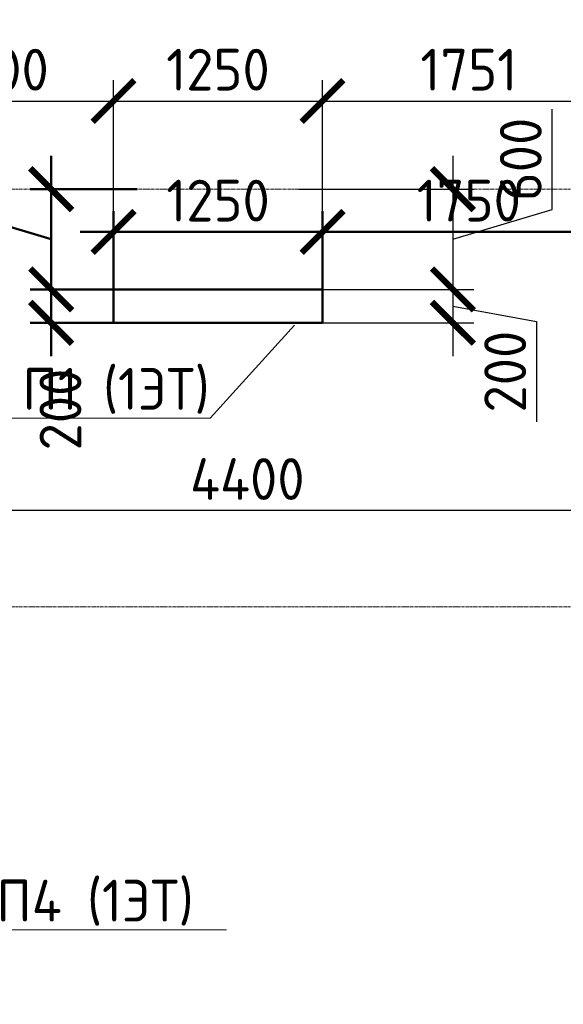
# Model space of a CAD drawing. Header units: millimetres. Extents: x 263826 to 1718326, y -423071 to 70137.
# Tile 162 of 256: x 383283 to 386534, y -75026 to -69132. Entities that reach past the tile are written whole.
import ezdxf
from ezdxf import colors
from ezdxf.entities.mleader import LeaderData, LeaderLine
from ezdxf.math import Vec2, Vec3

# ---------------------------------------------------------------- set-up
doc = ezdxf.new("R2010")
doc.units = ezdxf.units.MM
doc.linetypes.add('______5', pattern=[1100, 800, -100, 100, -100])
doc.linetypes.add('осевая', pattern=[50.8, 31.75, -6.35, 6.35, -6.35])
doc.layers.add('Колонна_ бетон', color=7, linetype='Continuous', lineweight=50, true_color=0xb4b496)
for name, color, linetype, lineweight in [('Конструкции 0.5', 5, 'Continuous', 50), ('Надписи', 200, 'Continuous', 18), ('Оси', 40, '______5', 18), ('подоснова', 151, 'Continuous', 5), ('РАЗМЕРЫ', 1, 'Continuous', 9)]:
    doc.layers.add(name, color=color, linetype=linetype, lineweight=lineweight)
doc.styles.add('GOST-2.304_Type-B', font='GOST_Common.ttf')
doc.dimstyles.new('СПДС', dxfattribs={"dimscale": 100, "dimtxt": 2.5, "dimasz": 2.5, "dimexe": 1.25, "dimexo": 0, "dimtad": 1, "dimdec": 0, "dimtxsty": 'GOST-2.304_Type-B', "dimblk": 'ARCHTICK', "dimcen": 2.5, "dimdle": 2, "dimadec": 0, "dimazin": 2, "dimtfac": 0.75, "dimtdec": 0, "dimtmove": 1, "dimatfit": 3, "dimfxl": 1, "dimtolj": 1, "dimarcsym": 1})

# ---------------------------------------------------------------- blocks, each defined once
blk = doc.blocks.new('_ArchTick')
at = {"color": 0, "linetype": 'ByBlock', "const_width": 0.15}
blk.add_lwpolyline([(-0.5, -0.5), (0.5, 0.5)], dxfattribs=at)
blk = doc.blocks.new('*D3143')
at = {"layer": 'DEFPOINTS', "color": 0, "transparency": 16777216}
for p in [(383843.9, -69618.3), (382444.3, -70633.5), (383843.9, -70746.1)]:
    blk.add_point(p, dxfattribs=at)
at = {"layer": 'РАЗМЕРЫ', "color": 0, "lineweight": -2, "transparency": 16777216}
for p, q in [((382444.3, -70633.5), (382444.3, -69493.3)), ((383843.9, -70746.1), (383843.9, -69493.3)), ((382244.3, -69618.3), (384043.9, -69618.3))]:
    blk.add_line(p, q, dxfattribs=at)
at = {"layer": 'РАЗМЕРЫ', "color": 0, "lineweight": -2, "transparency": 16777216, "xscale": 250, "yscale": 250, "zscale": 250, "rotation": 180}
blk.add_blockref('_ArchTick', (382444.3, -69618.3), dxfattribs=at)
at = {"layer": 'РАЗМЕРЫ', "color": 0, "lineweight": -2, "transparency": 16777216, "xscale": 250, "yscale": 250, "zscale": 250}
blk.add_blockref('_ArchTick', (383843.9, -69618.3), dxfattribs=at)
at = {"layer": 'РАЗМЕРЫ', "color": 0, "lineweight": 0, "transparency": 16777216, "insert": (383144.1, -69430.8), "char_height": 250, "attachment_point": 5, "style": 'GOST-2.304_Type-B'}
blk.add_mtext('\\A1;1400', dxfattribs=at)
blk = doc.blocks.new('*D3144')
at = {"layer": 'DEFPOINTS', "color": 0, "transparency": 16777216}
for p in [(385093.6, -69618.3), (383843.9, -70746.1), (385093.6, -70746.1)]:
    blk.add_point(p, dxfattribs=at)
at = {"layer": 'РАЗМЕРЫ', "color": 0, "lineweight": -2, "transparency": 16777216}
for p, q in [((383843.9, -70746.1), (383843.9, -69493.3)), ((385093.6, -70746.1), (385093.6, -69493.3)), ((383643.9, -69618.3), (385293.6, -69618.3))]:
    blk.add_line(p, q, dxfattribs=at)
at = {"layer": 'РАЗМЕРЫ', "color": 0, "lineweight": -2, "transparency": 16777216, "xscale": 250, "yscale": 250, "zscale": 250, "rotation": 180}
blk.add_blockref('_ArchTick', (383843.9, -69618.3), dxfattribs=at)
at = {"layer": 'РАЗМЕРЫ', "color": 0, "lineweight": -2, "transparency": 16777216, "xscale": 250, "yscale": 250, "zscale": 250}
blk.add_blockref('_ArchTick', (385093.6, -69618.3), dxfattribs=at)
at = {"layer": 'РАЗМЕРЫ', "color": 0, "lineweight": 0, "transparency": 16777216, "insert": (384468.8, -69430.8), "char_height": 250, "attachment_point": 5, "style": 'GOST-2.304_Type-B'}
blk.add_mtext('\\A1;1250', dxfattribs=at)
blk = doc.blocks.new('*D3145')
at = {"layer": 'DEFPOINTS', "color": 0, "transparency": 16777216}
for p in [(386844.3, -69618.3), (386844.3, -70526.3), (385093.6, -70746.1)]:
    blk.add_point(p, dxfattribs=at)
at = {"layer": 'РАЗМЕРЫ', "color": 0, "lineweight": -2, "transparency": 16777216}
for p, q in [((385093.6, -70746.1), (385093.6, -69493.3)), ((386844.3, -70526.3), (386844.3, -69493.3)), ((384893.6, -69618.3), (387044.3, -69618.3))]:
    blk.add_line(p, q, dxfattribs=at)
at = {"layer": 'РАЗМЕРЫ', "color": 0, "lineweight": -2, "transparency": 16777216, "xscale": 250, "yscale": 250, "zscale": 250, "rotation": 180}
blk.add_blockref('_ArchTick', (385093.6, -69618.3), dxfattribs=at)
at = {"layer": 'РАЗМЕРЫ', "color": 0, "lineweight": -2, "transparency": 16777216, "xscale": 250, "yscale": 250, "zscale": 250}
blk.add_blockref('_ArchTick', (386844.3, -69618.3), dxfattribs=at)
at = {"layer": 'РАЗМЕРЫ', "color": 0, "lineweight": 0, "transparency": 16777216, "insert": (385969, -69430.8), "char_height": 250, "attachment_point": 5, "style": 'GOST-2.304_Type-B'}
blk.add_mtext('\\A1;1751', dxfattribs=at)
blk = doc.blocks.new('*D3151')
at = {"layer": 'DEFPOINTS', "color": 0, "transparency": 16777216}
for p in [(384951.8, -70146.1), (384951.8, -70746.1), (385873.9, -70746.1)]:
    blk.add_point(p, dxfattribs=at)
at = {"layer": 'РАЗМЕРЫ', "color": 0, "lineweight": -2, "transparency": 16777216}
for p, q in [((386467.6, -70268), (386467.6, -69668)), ((385873.9, -69946.1), (385873.9, -70946.1)), ((384951.8, -70146.1), (385998.9, -70146.1)), ((385873.9, -70446.1), (386467.6, -70268)), ((384951.8, -70746.1), (385998.9, -70746.1))]:
    blk.add_line(p, q, dxfattribs=at)
at = {"layer": 'РАЗМЕРЫ', "color": 0, "lineweight": -2, "transparency": 16777216, "xscale": 250, "yscale": 250, "zscale": 250}
for p, rotation in [((385873.9, -70146.1), 90), ((385873.9, -70746.1), 270)]:
    blk.add_blockref('_ArchTick', p, dxfattribs=dict(at, rotation=rotation))
at = {"layer": 'РАЗМЕРЫ', "color": 0, "lineweight": 0, "transparency": 16777216, "insert": (386280.1, -69968), "char_height": 250, "attachment_point": 5, "rotation": 90, "style": 'GOST-2.304_Type-B'}
blk.add_mtext('\\A1;600', dxfattribs=at)
blk = doc.blocks.new('*D3152')
at = {"layer": 'DEFPOINTS', "color": 0, "transparency": 16777216}
for p in [(385392.8, -70746.1), (385093.6, -70946.1), (385873.9, -70946.1)]:
    blk.add_point(p, dxfattribs=at)
at = {"layer": 'РАЗМЕРЫ', "color": 0, "lineweight": -2, "transparency": 16777216}
for p, q in [((385873.9, -70546.1), (385873.9, -71146.1)), ((385392.8, -70746.1), (385998.9, -70746.1)), ((385873.9, -70846.1), (386374.1, -70938.3)), ((385093.6, -70946.1), (385998.9, -70946.1)), ((386374.1, -70938.3), (386374.1, -71538.3))]:
    blk.add_line(p, q, dxfattribs=at)
at = {"layer": 'РАЗМЕРЫ', "color": 0, "lineweight": -2, "transparency": 16777216, "xscale": 250, "yscale": 250, "zscale": 250}
for p, rotation in [((385873.9, -70746.1), 90), ((385873.9, -70946.1), 270)]:
    blk.add_blockref('_ArchTick', p, dxfattribs=dict(at, rotation=rotation))
at = {"layer": 'РАЗМЕРЫ', "color": 0, "lineweight": 0, "transparency": 16777216, "insert": (386186.6, -71238.3), "char_height": 250, "attachment_point": 5, "rotation": 90, "style": 'GOST-2.304_Type-B'}
blk.add_mtext('\\A1;200', dxfattribs=at)
blk = doc.blocks.new('*D3155')
at = {"layer": 'DEFPOINTS', "color": 0, "transparency": 16777216}
for p in [(386644.3, -68517.4), (386844.3, -68517.4), (386644.3, -68845.8)]:
    blk.add_point(p, dxfattribs=at)
at = {"layer": 'РАЗМЕРЫ', "color": 0, "lineweight": -2, "transparency": 16777216}
for p, q in [((386644.3, -68517.4), (386644.3, -68970.8)), ((386844.3, -68517.4), (386844.3, -68970.8)), ((387044.3, -68845.8), (386444.3, -68845.8)), ((386744.3, -68845.8), (386922.4, -69439.5)), ((386922.4, -69439.5), (387522.4, -69439.5))]:
    blk.add_line(p, q, dxfattribs=at)
at = {"layer": 'РАЗМЕРЫ', "color": 0, "lineweight": -2, "transparency": 16777216, "xscale": 250, "yscale": 250, "zscale": 250, "rotation": 180}
blk.add_blockref('_ArchTick', (386644.3, -68845.8), dxfattribs=at)
at = {"layer": 'РАЗМЕРЫ', "color": 0, "lineweight": -2, "transparency": 16777216, "xscale": 250, "yscale": 250, "zscale": 250}
blk.add_blockref('_ArchTick', (386844.3, -68845.8), dxfattribs=at)
at = {"layer": 'РАЗМЕРЫ', "color": 0, "lineweight": 0, "transparency": 16777216, "insert": (387222.4, -69252), "char_height": 250, "attachment_point": 5, "style": 'GOST-2.304_Type-B'}
blk.add_mtext('\\A1;200', dxfattribs=at)
blk = doc.blocks.new('_None')
blk = doc.blocks.new('*D3096')
at = {"layer": 'DEFPOINTS', "color": 0, "lineweight": 0, "transparency": 16777216}
for p in [(382444.3, -72068.8), (382444.3, -72396.1, 3100), (386844.3, -72540.8, 3300)]:
    blk.add_point(p, dxfattribs=at)
at = {"layer": 'РАЗМЕРЫ', "color": 0, "lineweight": -2, "transparency": 16777216}
for p, q in [((382444.3, -72396.1), (382444.3, -71943.8)), ((386844.3, -72540.8), (386844.3, -71943.8)), ((387044.3, -72068.8), (382244.3, -72068.8))]:
    blk.add_line(p, q, dxfattribs=at)
at = {"layer": 'РАЗМЕРЫ', "color": 0, "lineweight": -2, "transparency": 16777216, "xscale": 250, "yscale": 250, "zscale": 250, "rotation": 180}
blk.add_blockref('_ArchTick', (382444.3, -72068.8), dxfattribs=at)
at = {"layer": 'РАЗМЕРЫ', "color": 0, "lineweight": -2, "transparency": 16777216, "xscale": 250, "yscale": 250, "zscale": 250}
blk.add_blockref('_ArchTick', (386844.3, -72068.8), dxfattribs=at)
at = {"layer": 'РАЗМЕРЫ', "color": 0, "lineweight": 0, "transparency": 16777216, "insert": (384644.3, -71881.3), "char_height": 250, "attachment_point": 5, "style": 'GOST-2.304_Type-B'}
blk.add_mtext('\\A1;4400', dxfattribs=at)
blk = doc.blocks.new('*D3334')
at = {"layer": 'DEFPOINTS', "color": 0, "transparency": 16777216}
for p in [(393009.8, -193686.6), (391759.8, -194180.5), (393009.8, -194180.5)]:
    blk.add_point(p, dxfattribs=at)
at = {"layer": 'РАЗМЕРЫ', "color": 0, "lineweight": -2, "transparency": 16777216}
for p, q in [((391759.8, -194180.5), (391759.8, -193561.6)), ((393009.8, -194180.5), (393009.8, -193561.6)), ((391559.8, -193686.6), (393209.8, -193686.6))]:
    blk.add_line(p, q, dxfattribs=at)
at = {"layer": 'РАЗМЕРЫ', "color": 0, "lineweight": -2, "transparency": 16777216, "xscale": 250, "yscale": 250, "zscale": 250, "rotation": 180}
blk.add_blockref('_ArchTick', (391759.8, -193686.6), dxfattribs=at)
at = {"layer": 'РАЗМЕРЫ', "color": 0, "lineweight": -2, "transparency": 16777216, "xscale": 250, "yscale": 250, "zscale": 250}
blk.add_blockref('_ArchTick', (393009.8, -193686.6), dxfattribs=at)
at = {"layer": 'РАЗМЕРЫ', "color": 0, "lineweight": 0, "transparency": 16777216, "insert": (392384.8, -193499.1), "char_height": 250, "attachment_point": 5, "style": 'GOST-2.304_Type-B'}
blk.add_mtext('\\A1;1250', dxfattribs=at)
blk = doc.blocks.new('*D3335')
at = {"layer": 'DEFPOINTS', "color": 0, "transparency": 16777216}
for p in [(394760, -193686.6), (393009.8, -194009.6), (394760, -194009.6)]:
    blk.add_point(p, dxfattribs=at)
at = {"layer": 'РАЗМЕРЫ', "color": 0, "lineweight": -2, "transparency": 16777216}
for p, q in [((393009.8, -194009.6), (393009.8, -193561.6)), ((394760, -194009.6), (394760, -193561.6)), ((392809.8, -193686.6), (394960, -193686.6))]:
    blk.add_line(p, q, dxfattribs=at)
at = {"layer": 'РАЗМЕРЫ', "color": 0, "lineweight": -2, "transparency": 16777216, "xscale": 250, "yscale": 250, "zscale": 250, "rotation": 180}
blk.add_blockref('_ArchTick', (393009.8, -193686.6), dxfattribs=at)
at = {"layer": 'РАЗМЕРЫ', "color": 0, "lineweight": -2, "transparency": 16777216, "xscale": 250, "yscale": 250, "zscale": 250}
blk.add_blockref('_ArchTick', (394760, -193686.6), dxfattribs=at)
at = {"layer": 'РАЗМЕРЫ', "color": 0, "lineweight": 0, "transparency": 16777216, "insert": (393884.9, -193499.1), "char_height": 250, "attachment_point": 5, "style": 'GOST-2.304_Type-B'}
blk.add_mtext('\\A1;1750', dxfattribs=at)
blk = doc.blocks.new('*D3336')
at = {"layer": 'DEFPOINTS', "color": 0, "transparency": 16777216}
for p in [(391900.2, -193430.5, -560), (391386.7, -194030.5), (391942.2, -194030.5, -200)]:
    blk.add_point(p, dxfattribs=at)
at = {"layer": 'РАЗМЕРЫ', "color": 0, "lineweight": -2, "transparency": 16777216}
for p, q in [((391043, -193627.3), (391043, -193027.3)), ((391386.7, -193230.5), (391386.7, -194230.5)), ((391900.2, -193430.5), (391261.7, -193430.5)), ((391386.7, -193730.5), (391043, -193627.3)), ((391942.2, -194030.5), (391261.7, -194030.5))]:
    blk.add_line(p, q, dxfattribs=at)
at = {"layer": 'РАЗМЕРЫ', "color": 0, "lineweight": -2, "transparency": 16777216, "xscale": 250, "yscale": 250, "zscale": 250}
for p, rotation in [((391386.7, -193430.5), 90), ((391386.7, -194030.5), 270)]:
    blk.add_blockref('_ArchTick', p, dxfattribs=dict(at, rotation=rotation))
at = {"layer": 'РАЗМЕРЫ', "color": 0, "lineweight": 0, "transparency": 16777216, "insert": (390855.5, -193327.3), "char_height": 250, "attachment_point": 5, "rotation": 90, "style": 'GOST-2.304_Type-B'}
blk.add_mtext('\\A1;600', dxfattribs=at)
blk = doc.blocks.new('*D3337')
at = {"layer": 'DEFPOINTS', "color": 0, "transparency": 16777216}
for p in [(391942.2, -194030.5, -200), (391386.7, -194230.5), (391877.2, -194230.5, -200)]:
    blk.add_point(p, dxfattribs=at)
at = {"layer": 'РАЗМЕРЫ', "color": 0, "lineweight": -2, "transparency": 16777216}
for p, q in [((391386.7, -193830.5), (391386.7, -194430.5)), ((391942.2, -194030.5), (391261.7, -194030.5)), ((391877.2, -194230.5), (391261.7, -194230.5))]:
    blk.add_line(p, q, dxfattribs=at)
at = {"layer": 'РАЗМЕРЫ', "color": 0, "lineweight": -2, "transparency": 16777216, "xscale": 250, "yscale": 250, "zscale": 250}
for p, rotation in [((391386.7, -194030.5), 90), ((391386.7, -194230.5), 270)]:
    blk.add_blockref('_ArchTick', p, dxfattribs=dict(at, rotation=rotation))
at = {"layer": 'РАЗМЕРЫ', "color": 0, "lineweight": 0, "transparency": 16777216, "insert": (391442.2, -194749.6), "char_height": 250, "attachment_point": 5, "rotation": 90, "style": 'GOST-2.304_Type-B'}
blk.add_mtext('\\A1;200', dxfattribs=at)
blk = doc.blocks.new('оси2')
at = {"layer": 'Оси', "color": 16, "linetype": 'осевая', "lineweight": 0, "ltscale": 0.5, "transparency": 33554687}
for p, q in [((979200, -7292.9), (1032582.1, -7292.9)), ((979200, -9792.9), (1032582.1, -9792.9))]:
    blk.add_line(p, q, dxfattribs=at)
blk = doc.blocks.new('51151')
at = {"layer": 'Колонна_ бетон', "color": 180, "linetype": 'Continuous', "lineweight": 35, "transparency": 33554687}
for p, q in [((391759.6, -194030.5, 360), (391759.6, -194230.5, 360)), ((391759.6, -194030.5, 360), (393009.6, -194030.5, 360)), ((393009.6, -194030.5, 360), (393009.6, -194230.5, 360)), ((391759.6, -194230.5, 360), (393009.6, -194230.5, 360))]:
    blk.add_line(p, q, dxfattribs=at)
at = {"layer": 'РАЗМЕРЫ'}
blk.add_blockref('оси2', (-620385.4, -186137.6, -560), dxfattribs=at)
at = {"layer": 'РАЗМЕРЫ', "color": 146, "lineweight": 0}
dim = blk.add_linear_dim(base=(391386.7, -194030.5, 560), p1=(391900.2, -193430.5), p2=(391942.2, -194030.5, 360), angle=90, dimstyle='СПДС', override={"dimtofl": 0}, dxfattribs=at)
dim.commit()
dim.dimension.update_dxf_attribs({"geometry": '*D3336', "text_midpoint": (390855.5, -193564.8, 560)})
for base, p1, p2, picture, middle in [((393009.8, -193686.6, 560), (391759.8, -194180.5, 560), (393009.8, -194180.5, 560), '*D3334', (392384.8, -193499.1, 560)), ((394760, -193686.6, 560), (393009.8, -194009.6, 560), (394760, -194009.6, 560), '*D3335', (393884.9, -193499.1, 560))]:
    dim = blk.add_linear_dim(base=base, p1=p1, p2=p2, dimstyle='СПДС', override={"dimtofl": 0}, dxfattribs=at)
    dim.commit()
    dim.dimension.update_dxf_attribs({"geometry": picture, "text_midpoint": middle})
dim = blk.add_linear_dim(base=(391386.7, -194230.5, 560), p1=(391942.2, -194030.5, 360), p2=(391877.2, -194230.5, 360), angle=90, dimstyle='СПДС', override={"dimtofl": 0}, dxfattribs=at)
dim.commit()
dim.dimension.update_dxf_attribs({"geometry": '*D3337', "text_midpoint": (391629.7, -194749.6, 560), "dimtype": 128})
at = {"layer": 'Надписи', "color": 4, "ltscale": 0.3}
ml = blk.add_multileader_mtext('Standard', dxfattribs=at)
ml.set_content('П1 (2-5ЭТ)', color=4, style='GOST-2.304_Type-B')
ml.set_leader_properties(color=256, linetype='ByLayer', lineweight=15)
ml.set_arrow_properties(name='NONE')
ml.build(insert=Vec2(0, 0))
ml.multileader.update_dxf_attribs({"text_left_attachment_type": 6, "text_right_attachment_type": 6, "dogleg_length": 0.1, "arrow_head_size": 18})
ctx = ml.context
ctx.base_point, ctx.char_height, ctx.arrow_head_size, ctx.landing_gap_size, ctx.plane_origin = Vec3(393029.2, -195048.4, 360), 250, 18, 20, Vec3(389088.8, -194215.6, 360)
ctx.left_attachment, ctx.right_attachment, ctx.text_align_type = 6, 6, 1
notes = []
notes.append((ctx, [(1, (1, 1, 0), (393029.1, -195048.4, 360), (1, 0), 0.1, [(2, [(392725.9, -194230.5, 360), (392725.9, -194230.5, 360), (392725.9, -194230.5, 360)], 0, [])])]))
ctx.mtext.insert, ctx.mtext.alignment, ctx.mtext.flow_direction = Vec3(393792, -194748.4, 360), 2, 5
for ctx, leaders in notes:
    for number, flags, end, landing, length, lines in leaders:
        leader = LeaderData()
        leader.index, (leader.has_last_leader_line, leader.has_dogleg_vector, leader.attachment_direction) = number, flags
        leader.last_leader_point, leader.dogleg_vector, leader.dogleg_length = Vec3(end), Vec3(landing), length
        for number, points, colour, breaks in lines:
            line = LeaderLine()
            line.index, line.vertices, line.color, line.breaks = number, Vec3.list(points), colors.encode_raw_color(colour), breaks
            leader.lines.append(line)
        ctx.leaders.append(leader)

msp = doc.modelspace()

# ---------------------------------------------------------------- linework, layer by layer
at = {"layer": 'Конструкции 0.5', "color": 30, "true_color": 0xf26722}
for p, q in [((385093.61253, -70746.10564, -360), (383843.89237, -70746.10563, -360)), ((383843.89237, -70746.10563, -360), (383843.89237, -70946.10565, -360)), ((385093.61253, -70946.10565, -360), (385093.61253, -70746.10564, -360)), ((383843.89237, -70946.10565, -360), (385093.61253, -70946.10565, -360))]:
    msp.add_line(p, q, dxfattribs=at)

# ---------------------------------------------------------------- block references
at = {"layer": 'Конструкции 0.5', "color": 4}
msp.add_blockref('51151', (-7915.73855, 123284.35732, -559.99999), dxfattribs=at)

# ---------------------------------------------------------------- dimensions: what is measured, and where the dimension line sits
at = {"layer": 'РАЗМЕРЫ', "color": 30, "lineweight": 0, "true_color": 0xf26722}
for base, p1, p2, picture, middle in [((386644.25096, -68845.79055, -360), (386844.25096, -68517.40579, -360), (386644.25096, -68517.40579, -360), '*D3155', (386984.87596, -69252.04055, -360)), ((383843.89237, -69618.26024, -360), (382444.34672, -70633.48708, -360), (383843.89237, -70746.10563, -360), '*D3143', (383144.11954, -69430.76024, -360)), ((385093.61253, -69618.26024, -360), (383843.89237, -70746.10563, -360), (385093.61253, -70746.10564, -360), '*D3144', (384468.75245, -69430.76024, -360)), ((386844.34672, -69618.26024, -360), (385093.61253, -70746.10564, -360), (386844.34672, -70526.3219, -360), '*D3145', (385968.97963, -69430.76024, -360))]:
    dim = msp.add_linear_dim(base=base, p1=p1, p2=p2, dimstyle='СПДС', dxfattribs=at)
    dim.commit()
    dim.dimension.update_dxf_attribs({"geometry": picture, "text_midpoint": middle})
dim = msp.add_linear_dim(base=(385873.89463, -70746.10564, -360), p1=(384951.81179, -70146.10567, -360), p2=(384951.81179, -70746.10564, -360), angle=90, dimstyle='СПДС', dxfattribs=at)
dim.commit()
dim.dimension.update_dxf_attribs({"geometry": '*D3151', "text_midpoint": (386280.14463, -70205.48065, -360)})
dim = msp.add_linear_dim(base=(385873.89463, -70946.10565, -360), p1=(385392.80831, -70746.10564, -360), p2=(385093.61253, -70946.10565, -360), angle=90, dimstyle='СПДС', dxfattribs=at)
dim.commit()
dim.dimension.update_dxf_attribs({"geometry": '*D3152', "text_midpoint": (386374.0867, -71000.75956, -360), "dimtype": 160})
dim = msp.add_linear_dim(base=(382444.34676, -72068.83028, -3460), p1=(386844.34913, -72540.78438, -160), p2=(382444.34676, -72396.10573, -360), dimstyle='СПДС', override={"dimtofl": 0}, dxfattribs=at)
dim.commit()
dim.dimension.update_dxf_attribs({"geometry": '*D3096', "text_midpoint": (384644.34794, -71881.33028, -3460)})

# ---------------------------------------------------------------- leaders
at = {"layer": 'подоснова', "color": 30, "ltscale": 0.3, "true_color": 0xf26722}
ml = msp.add_multileader_mtext('Standard', dxfattribs=at)
ml.set_content('П1 (1ЭТ)', color=4, style='GOST-2.304_Type-B')
ml.set_leader_properties(color=256, linetype='ByLayer', lineweight=15)
ml.set_arrow_properties(name='NONE')
ml.build(insert=Vec2(0, 0))
ml.multileader.update_dxf_attribs({"text_left_attachment_type": 6, "text_right_attachment_type": 6, "dogleg_length": 0.1, "arrow_head_size": 18})
ctx = ml.context
ctx.base_point, ctx.char_height, ctx.arrow_head_size, ctx.landing_gap_size, ctx.plane_origin = Vec3(384807.22306, -68865.02421, 6897.37226), 250, 18, 20, Vec3(376975.37638, -68401.84173, 6897.37226)
ctx.left_attachment, ctx.right_attachment, ctx.text_align_type = 6, 6, 1
notes = []
notes.append((ctx, [(1, (1, 1, 0), (385932.92912, -68865.02421, 6897.37226), (-1, 0), 0.1, [(0, [(386818.31172, -68534.02959, 6897.37226)], 0, [])])]))
ctx.mtext.insert, ctx.mtext.alignment, ctx.mtext.flow_direction = Vec3(385370.02609, -68565.02421, 6897.37226), 2, 5
ml = msp.add_multileader_mtext('Standard', dxfattribs=at)
ml.set_content('П1 (1ЭТ)', color=4, style='GOST-2.304_Type-B')
ml.set_leader_properties(color=256, linetype='ByLayer', lineweight=15)
ml.set_arrow_properties(name='NONE')
ml.build(insert=Vec2(0, 0))
ml.multileader.update_dxf_attribs({"text_left_attachment_type": 6, "text_right_attachment_type": 6, "dogleg_length": 0.1, "arrow_head_size": 18})
ctx = ml.context
ctx.base_point, ctx.char_height, ctx.arrow_head_size, ctx.landing_gap_size, ctx.plane_origin = Vec3(383296.3141, -71516.47404, 6897.37226), 250, 18, 20, Vec3(375082.67058, -70828.4428, 6897.37226)
ctx.left_attachment, ctx.right_attachment, ctx.text_align_type = 6, 6, 1
notes.append((ctx, [(1, (1, 1, 0), (384422.02016, -71516.47404, 6897.37226), (-1, 0), 0.1, [(0, [(384925.60593, -70960.63065, 6897.37226)], 0, [])])]))
ctx.mtext.insert, ctx.mtext.alignment, ctx.mtext.flow_direction = Vec3(383859.11713, -71216.47404, 6897.37226), 2, 5
ml = msp.add_multileader_mtext('Standard', dxfattribs=at)
ml.set_content('П4 (1ЭТ)', color=5, style='GOST-2.304_Type-B')
ml.set_leader_properties(color=256, linetype='ByLayer', lineweight=15)
ml.set_arrow_properties(name='NONE')
ml.build(insert=Vec2(0, 0))
ml.multileader.update_dxf_attribs({"text_left_attachment_type": 6, "text_right_attachment_type": 6, "dogleg_length": 0.1, "arrow_head_size": 18})
ctx = ml.context
ctx.base_point, ctx.char_height, ctx.arrow_head_size, ctx.landing_gap_size, ctx.plane_origin = Vec3(383133.15912, -74580.12795, -719.99999), 250, 18, 20, Vec3(375527.73697, -72152.55004, -719.99999)
ctx.left_attachment, ctx.right_attachment, ctx.text_align_type = 6, 6, 1
notes.append((ctx, [(0, (1, 1, 0), (383133.05912, -74580.12795, -719.99999), (1, 0), 0.1, [(0, [(382432.42753, -73832.80521, -719.99999)], 0, [])])]))
ctx.mtext.insert, ctx.mtext.alignment, ctx.mtext.flow_direction = Vec3(383733.46215, -74280.12795, -719.99999), 2, 5
for ctx, leaders in notes:
    for number, flags, end, landing, length, lines in leaders:
        leader = LeaderData()
        leader.index, (leader.has_last_leader_line, leader.has_dogleg_vector, leader.attachment_direction) = number, flags
        leader.last_leader_point, leader.dogleg_vector, leader.dogleg_length = Vec3(end), Vec3(landing), length
        for number, points, colour, breaks in lines:
            line = LeaderLine()
            line.index, line.vertices, line.color, line.breaks = number, Vec3.list(points), colors.encode_raw_color(colour), breaks
            leader.lines.append(line)
        ctx.leaders.append(leader)

doc.saveas('drawing.dxf')
